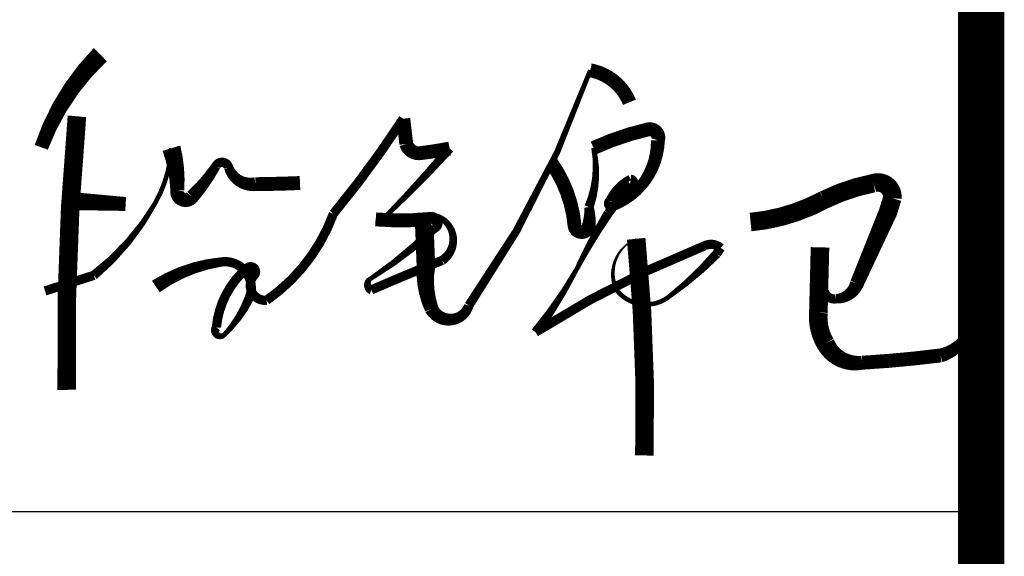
# Model space of a CAD drawing. Extents: x 1779708 to 7299578, y -1121471 to 88434.
# Tile 21 of 100: x 3889650 to 3891773, y -1022089 to -1020932. Entities that reach past the tile are written whole.
import ezdxf

# ---------------------------------------------------------------- set-up
doc = ezdxf.new("R2010")
doc.units = 0
doc.header["$LTSCALE"] = 1000
doc.header["$MEASUREMENT"] = 0
doc.layers.add('PUB_TITLE', color=4, linetype='CONTINUOUS')
doc.layers.add('电子签', color=2, linetype='CONTINUOUS')

msp = doc.modelspace()

# ---------------------------------------------------------------- linework, layer by layer
at = {"layer": 'PUB_TITLE'}
msp.add_line((3884723.3, -1021992.1), (3891723.3, -1021992.1), dxfattribs=at)
at = {"layer": 'PUB_TITLE', "const_width": 100}
msp.add_lwpolyline([(3835823.3, -1041792.1), (3891723.3, -1041792.1), (3891723.3, -1001792.1), (3835823.3, -1001792.1)], close=True, dxfattribs=at)
at = {"layer": '电子签'}
for points in [[(3889823.7, -1021006.9, 40, 30, 0.113665), (3889696.3, -1021206.8, 30, 30, 12.10746)], [(3889943.4, -1021506.9, 30, 20, -0.118474), (3890085.8, -1021453.8, 20, 20, -0.582329), (3890144.4, -1021532.8, 20, 10, -0.090401), (3890091.4, -1021610.7, 10, 20, -0.951917), (3890074, -1021595.1, 20, 20, -0.196864), (3890140.7, -1021466.8, 20, 20, -0.939279), (3890155.6, -1021482.4, 20, 20, 0.685736), (3890182.4, -1021536.6, 20, 20, 0.154244), (3890326.4, -1021350.1, 20, 20, 0.028127), (3890477, -1021145.2, 30, 30, 0), (3890483.6, -1021199.6, 30, 30, 0.362787), (3890513.8, -1021219.4, 30, 30, 0.019197), (3890577.1, -1021209.5, 20, 10, -0.020472), (3890439.6, -1021355.1, 10, 10, -0.233729), (3890417.6, -1021362.2, 30, 30, 0.045779), (3890536.2, -1021361.2, 30, 20, -0.879667), (3890544.4, -1021381.3, 20, 10, -0.048621), (3890406.6, -1021490.1, 10, 20, 0.623556), (3890408.3, -1021514.1, 20, 20, -0.008278), (3890561, -1021450.6, 20, 10, 0.816036), (3890521.6, -1021353.3, 40, 40, 0), (3890525.9, -1021462.8, 40, 30, 0.122736), (3890538.2, -1021555.2, 30, 20, 0.663287), (3890618.4, -1021548.1, 20, 10, 0.069085), (3890880.5, -1021040.7, 30, 30, -0.253622), (3890964.9, -1021109.7, 30, 30, 3.190749)], [(3890796.3, -1021239.9, 30, 30, -0.131933), (3890846.5, -1021375.3, 30, 30, 0.873436), (3890877.1, -1021376.6, 30, 20, 0.080941), (3890877.7, -1021335.6, 20, 10, 0.144959), (3890887.5, -1021208.1, 30, 30, -0.051263), (3891004.7, -1021168.3, 30, 30, -0.581071), (3891026.2, -1021191.8, 30, 20, -0.302678), (3890929.2, -1021334.3, 20, 20, -0.944201), (3890923.3, -1021321.9, 20, 20, -0.168661), (3890967.6, -1021275.7, 20, 20, -1.302791), (3890963.1, -1021287.4, 20, 20, -0.022864), (3890919.1, -1021349, 20, 10, 0.024629), (3890851, -1021469.7, 10, 20, -0.040418), (3890762.3, -1021605.5, 20, 20, -0.047626), (3891127, -1021419.1, 20, 20, -0.295695), (3891161.5, -1021423.7, 20, 20, 0), (3891153, -1021436.5, 20, 10, -0.045754), (3891050.6, -1021528.5, 10, 10, -0.422502), (3890936.3, -1021513.3, 10, 2, -0.421761), (3890979.4, -1021404, 40, 40, -0.031692), (3890997.1, -1021871.1, 40, 40, 2.926125)], [(3889704.4, -1021516.5, 20, 20, 0), (3889809.8, -1021482.8, 20, 10, 0.095128), (3889942.2, -1021326.9, 10, 10, 0.114048), (3889977.1, -1021208.7, 40, 30, -0.076678), (3889989.7, -1021299.6, 30, 30, 0.784183), (3890021.9, -1021313.3, 30, 20, 0.053539), (3890073.1, -1021247.3, 20, 20, -0.714299), (3890100.5, -1021250.7, 20, 30, 0.356783), (3890158.1, -1021286.3, 30, 30, 0.007927), (3890254.3, -1021283.8, 30, 30, 0.386331)], [(3891226.1, -1021368, 40, 40, 0.100588), (3891384.7, -1021320, 40, 40, -0.065766), (3891491, -1021284.2, 40, 40, -0.53666), (3891531.8, -1021316.4, 40, 40, 0), (3891522.5, -1021346.4, 40, 30, 0), (3891455.5, -1021500.4, 30, 20, -0.318033), (3891410.1, -1021533.5, 20, 20, -0.395376), (3891383.8, -1021514.3, 20, 20, -0.042901), (3891375.8, -1021422.5, 40, 40, 0), (3891372.3, -1021563.3, 40, 40, 0.152888), (3891387.4, -1021629.7, 40, 30, 0.327432), (3891466.9, -1021671.2, 30, 30, 0.017317), (3891636, -1021655.5, 30, 20, 0.268591), (3891703.3, -1021588.3, 20, 20, -0.175886)], [(3889745.4, -1021321.9, 40, 30, 0), (3889878.4, -1021329, 30, 30, 0)]]:
    msp.add_lwpolyline(points, format="xyseb", dxfattribs=at)
at = {"layer": '电子签', "const_width": 40}
msp.add_lwpolyline([(3889773.3, -1021140, 0.027345), (3889751.3, -1021729.7, 1.970856)], format="xyb", dxfattribs=at)

doc.saveas('drawing.dxf')
